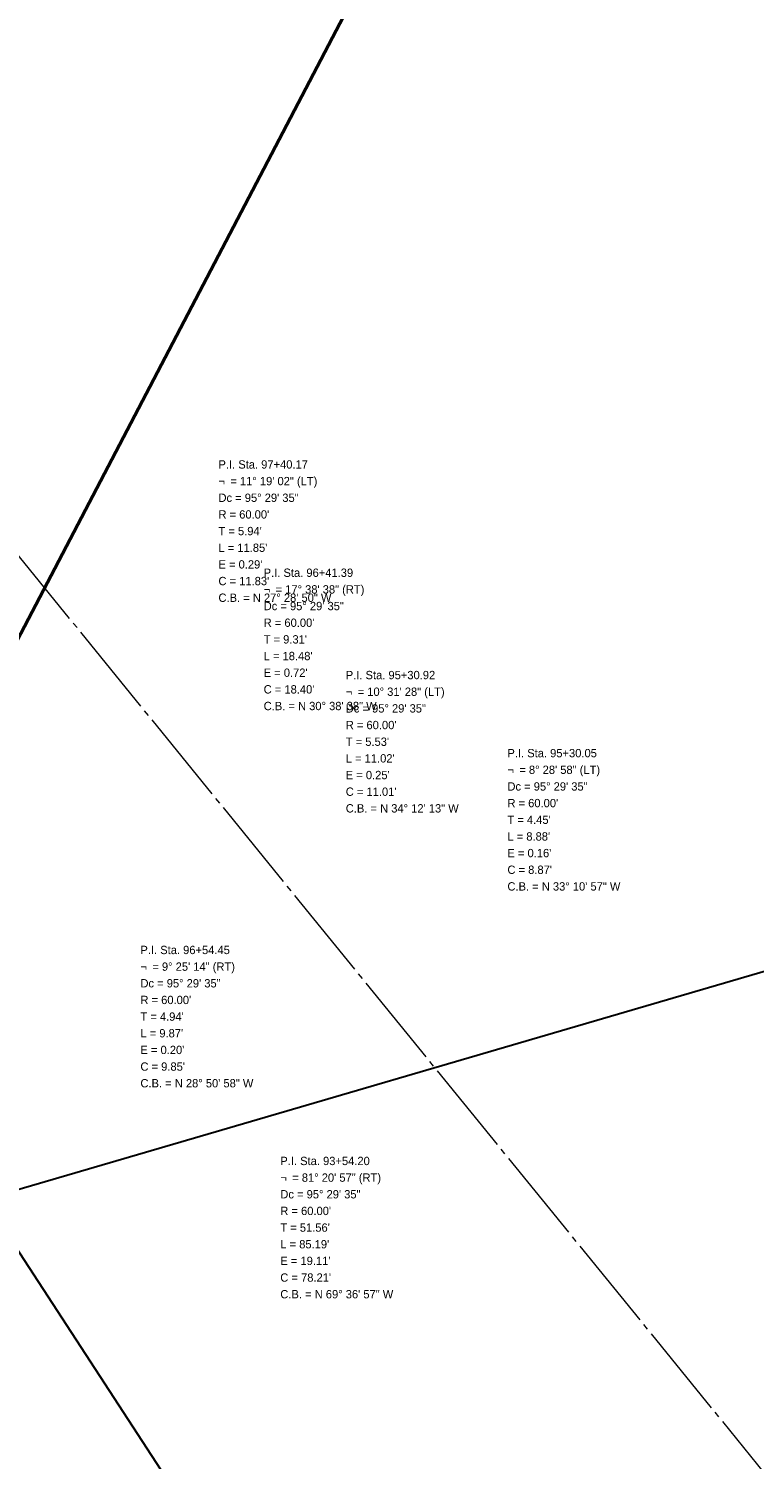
# Model space of a CAD drawing. Extents: x 2399984 to 2508823, y 556481 to 592637.
# Tile 20 of 158: x 2440298 to 2440908, y 560961 to 562164. Entities that reach past the tile are written whole.
import ezdxf
from ezdxf.enums import TextEntityAlignment as Align

# ---------------------------------------------------------------- set-up
doc = ezdxf.new("R2010")
doc.units = 0
doc.header["$MEASUREMENT"] = 0
doc.linetypes.add('cl20', pattern=[100, 5, -5, 80, -5, 5])
doc.linetypes.add('cl50', pattern=[100, 7.5, -7.5, 70, -7.5, 7.5])
doc.layers.add('GE_P_CL_50', color=7, linetype='cl50', lineweight=13)
doc.layers.add('RW_X_CL_20', color=6, linetype='cl20', lineweight=0)
doc.layers.add('SC_Scratch1', color=7, linetype='Continuous', lineweight=0, plot=False)
doc.styles.add('Style-font31', font='font31.shx')

msp = doc.modelspace()

# ---------------------------------------------------------------- linework, layer by layer
at = {"layer": 'RW_X_CL_20'}
msp.add_line((2442616.7, 558860), (2438921.8, 563402.2), dxfattribs=at)
at = {"layer": 'SC_Scratch1', "color": 1, "lineweight": 40}
msp.add_line((2439991.5, 561082.2), (2442724, 566308), dxfattribs=at)
at = {"layer": 'SC_Scratch1', "color": 4, "lineweight": 30}
msp.add_line((2440495.1, 560821.3), (2439960.5, 561640.2), dxfattribs=at)
at = {"layer": 'SC_Scratch1', "color": 2, "lineweight": 30}
msp.add_line((2439912, 561077.9), (2441611.3, 561575.3), dxfattribs=at)

# ---------------------------------------------------------------- texts
at = {"layer": 'GE_P_CL_50', "color": 193, "style": 'Style-font31'}
for s, p in [('P.I. Sta. 97+40.17', (2440457.5, 561801.1)), ('¬', (2440457.5, 561787.1)), ('= 11%%d 19\' 02" (LT)', (2440467.5, 561787.1)), ('Dc = 95%%d 29\' 35"', (2440457.5, 561773.1)), ("R = 60.00'", (2440457.5, 561759.1)), ("T = 5.94'", (2440457.5, 561745.1)), ("L = 11.85'", (2440457.5, 561731.1)), ("E = 0.29'", (2440457.5, 561717.1)), ('P.I. Sta. 96+41.39', (2440495.5, 561710.1)), ("C = 11.83'", (2440457.5, 561703.1)), ('¬', (2440495.5, 561696.1)), ('= 17%%d 38\' 38" (RT)', (2440505.5, 561696.1)), ('C.B. = N 27%%d 28\' 50" W', (2440457.5, 561689.1)), ('Dc = 95%%d 29\' 35"', (2440495.5, 561682.1)), ("R = 60.00'", (2440495.5, 561668.1)), ("T = 9.31'", (2440495.5, 561654.1)), ("L = 18.48'", (2440495.5, 561640.1)), ("E = 0.72'", (2440495.5, 561626.1)), ('P.I. Sta. 95+30.92', (2440564.5, 561624.1)), ("C = 18.40'", (2440495.5, 561612.1)), ('= 10%%d 31\' 28" (LT)', (2440574.5, 561610.1)), ('C.B. = N 30%%d 38\' 38" W', (2440495.5, 561598.1)), ('¬', (2440564.5, 561610.1)), ('Dc = 95%%d 29\' 35"', (2440564.5, 561596.1)), ("R = 60.00'", (2440564.5, 561582.1)), ("T = 5.53'", (2440564.5, 561568.1)), ("L = 11.02'", (2440564.5, 561554.1)), ("E = 0.25'", (2440564.5, 561540.1)), ("C = 11.01'", (2440564.5, 561526.1)), ('C.B. = N 34%%d 12\' 13" W', (2440564.5, 561512.1))]:
    msp.add_text(s, height=7, dxfattribs=at).set_placement(p, align=Align.TOP_LEFT)
at = {"layer": 'GE_P_CL_50', "style": 'Style-font31'}
for s, p in [('P.I. Sta. 95+30.05', (2440700.4, 561558.5)), ('¬', (2440700.4, 561544.5)), ('= 8%%d 28\' 58" (LT)', (2440710.4, 561544.5)), ('Dc = 95%%d 29\' 35"', (2440700.4, 561530.5)), ("R = 60.00'", (2440700.4, 561516.5)), ("T = 4.45'", (2440700.4, 561502.5)), ("L = 8.88'", (2440700.4, 561488.5)), ("E = 0.16'", (2440700.4, 561474.5)), ("C = 8.87'", (2440700.4, 561460.5)), ('C.B. = N 33%%d 10\' 57" W', (2440700.4, 561446.5)), ('P.I. Sta. 96+54.45', (2440391.9, 561393.1)), ('= 9%%d 25\' 14" (RT)', (2440401.9, 561379.1)), ('¬', (2440391.9, 561379.1)), ('Dc = 95%%d 29\' 35"', (2440391.9, 561365.1)), ("R = 60.00'", (2440391.9, 561351.1)), ("T = 4.94'", (2440391.9, 561337.1)), ("L = 9.87'", (2440391.9, 561323.1)), ("E = 0.20'", (2440391.9, 561309.1)), ("C = 9.85'", (2440391.9, 561295.1)), ('C.B. = N 28%%d 50\' 58" W', (2440391.9, 561281.1)), ('P.I. Sta. 93+54.20', (2440509.5, 561215.8)), ('= 81%%d 20\' 57" (RT)', (2440519.5, 561201.8)), ('¬', (2440509.5, 561201.8)), ('Dc = 95%%d 29\' 35"', (2440509.5, 561187.8)), ("R = 60.00'", (2440509.5, 561173.8)), ("T = 51.56'", (2440509.5, 561159.8)), ("L = 85.19'", (2440509.5, 561145.8)), ("E = 19.11'", (2440509.5, 561131.8)), ("C = 78.21'", (2440509.5, 561117.8)), ('C.B. = N 69%%d 36\' 57" W', (2440509.5, 561103.8))]:
    msp.add_text(s, height=7, dxfattribs=at).set_placement(p, align=Align.TOP_LEFT)

doc.saveas('drawing.dxf')
